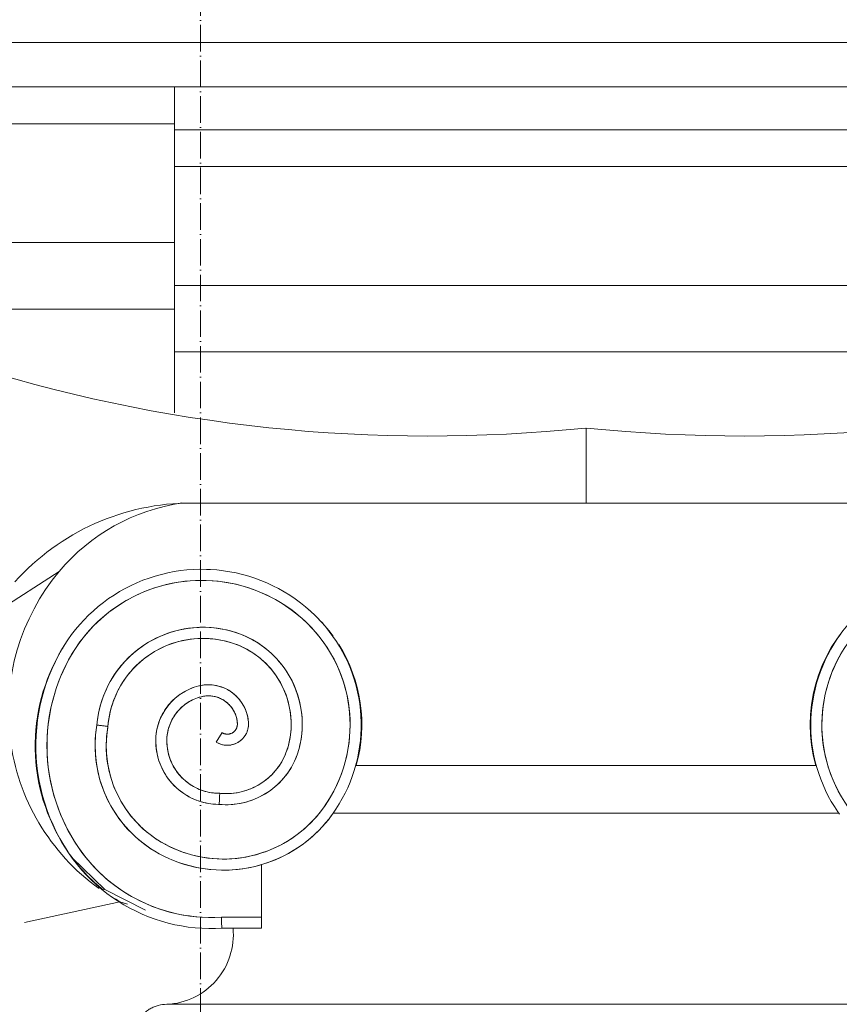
# Model space of a CAD drawing. Header units: millimetres. Extents: x -5998 to 62014, y -2232 to 8822.
# Tile 6 of 21: x -3255 to -2885, y 4164 to 4608. Entities that reach past the tile are written whole.
import ezdxf

# ---------------------------------------------------------------- set-up
doc = ezdxf.new("R2010")
doc.units = ezdxf.units.MM
doc.linetypes.add('_Traço - ponto', pattern=[16, 12, -2, 0, -2])
doc.layers.add('A-GENM', color=13, linetype='Continuous', lineweight=18)
doc.layers.add('S-GRID', color=1, linetype='Continuous', lineweight=9)

# ---------------------------------------------------------------- blocks, each defined once
blk = doc.blocks.new('Generic Models 17 - Generic Models 17-3093004-ELEVAÇÃO 3 - FACHADA DE IMPLANTAÇÃO')
at = {"layer": 'A-GENM'}
for p, q in [((-2814.05, 4577.98), (-3185.63, 4577.98)), ((-3185.63, 4577.98), (-3185.63, 4558.7)), ((-3185.63, 4542.04), (-3185.63, 4558.7)), ((-3185.63, 4558.7), (-2814.05, 4558.7)), ((-3185.63, 4488.47), (-3185.63, 4542.04)), ((-2814.05, 4542.04), (-3185.63, 4542.04)), ((-3185.63, 4458.47), (-3185.63, 4488.47)), ((-2814.05, 4488.47), (-3185.63, 4488.47)), ((-3185.63, 4458.47), (-3185.63, 4430.97)), ((-2814.05, 4458.47), (-3185.63, 4458.47)), ((-2999.84, 4390.26), (-2999.84, 4424.1)), ((-2999.84, 4424.1), (-2999.84, 4390.26)), ((-2817.41, 4390.26), (-3182.27, 4390.26)), ((-3177.82, 4390.26), (-2999.84, 4390.26)), ((-2999.84, 4390.26), (-2821.87, 4390.26)), ((-3273.65, 4336.12), (-3237.63, 4359.38)), ((-3166.77, 4282.39), (-3164.12, 4286.63)), ((-2895.91, 4271.88), (-3103.78, 4271.88)), ((-3103.52, 4271.88), (-2896.15, 4271.88)), ((-3114.11, 4250.38), (-2885.58, 4250.38)), ((-2885.76, 4250.33), (-3113.93, 4250.33)), ((-3146.31, 4203.42), (-3146.31, 4227.08)), ((-3210.2, 4210.28), (-3253.25, 4200.93)), ((-3206.82, 4209.21), (-3210.2, 4210.28)), ((-3146.33, 4203.42), (-3164.42, 4203.42)), ((-3146.31, 4203.42), (-3164.42, 4203.42)), ((-3164.25, 4198.42), (-3146.33, 4198.42)), ((-2814.05, 4164.06), (-3189.05, 4164.06))]:
    blk.add_line(p, q, dxfattribs=at)
at = {"layer": 'A-GENM', "flags": 128}
for points in [[(-3171.17, 4360.32), (-3174.1, 4360.35), (-3177.03, 4360.26), (-3179.95, 4360.05), (-3182.86, 4359.73), (-3185.76, 4359.29), (-3188.64, 4358.73), (-3191.49, 4358.06), (-3194.31, 4357.28), (-3197.1, 4356.38), (-3199.85, 4355.38), (-3202.56, 4354.26), (-3205.22, 4353.04), (-3207.83, 4351.71), (-3210.39, 4350.27), (-3212.89, 4348.74), (-3215.32, 4347.11), (-3217.69, 4345.38), (-3219.98, 4343.56), (-3222.2, 4341.65), (-3224.34, 4339.65), (-3226.4, 4337.57), (-3228.38, 4335.4), (-3230.27, 4333.16), (-3232.06, 4330.85), (-3233.77, 4328.46), (-3235.37, 4326.01), (-3236.88, 4323.5), (-3237.79, 4321.86)], [(-3122.12, 4339.5), (-3124.26, 4341.51), (-3126.47, 4343.43), (-3128.76, 4345.25), (-3131.12, 4346.99), (-3133.55, 4348.63), (-3136.04, 4350.17), (-3138.59, 4351.61), (-3141.2, 4352.94), (-3143.86, 4354.18), (-3146.57, 4355.3), (-3149.31, 4356.31), (-3152.1, 4357.22), (-3154.92, 4358.01), (-3157.77, 4358.69), (-3160.65, 4359.25), (-3163.54, 4359.7), (-3166.45, 4360.03), (-3169.38, 4360.25), (-3171.17, 4360.32)], [(-3233.38, 4319.49), (-3232.04, 4321.87), (-3230.6, 4324.19), (-3229.08, 4326.45), (-3227.46, 4328.65), (-3225.75, 4330.78), (-3223.96, 4332.84), (-3222.09, 4334.83), (-3220.15, 4336.74), (-3218.12, 4338.58), (-3216.03, 4340.33), (-3213.87, 4341.99), (-3211.64, 4343.57), (-3209.35, 4345.06), (-3207, 4346.46), (-3204.6, 4347.76), (-3202.15, 4348.96), (-3199.66, 4350.06), (-3197.12, 4351.07), (-3194.54, 4351.97), (-3191.93, 4352.76), (-3189.29, 4353.46), (-3186.62, 4354.04), (-3183.94, 4354.52), (-3181.23, 4354.89), (-3178.51, 4355.16), (-3175.79, 4355.31), (-3173.06, 4355.35), (-3171.32, 4355.33)], [(-3171.32, 4355.33), (-3168.59, 4355.19), (-3165.87, 4354.95), (-3163.16, 4354.6), (-3160.47, 4354.14), (-3157.8, 4353.57), (-3155.16, 4352.9), (-3152.54, 4352.12), (-3149.96, 4351.24), (-3147.41, 4350.25), (-3144.91, 4349.16), (-3142.45, 4347.98), (-3140.04, 4346.7), (-3137.68, 4345.32), (-3135.38, 4343.85), (-3133.14, 4342.29), (-3130.97, 4340.63), (-3128.86, 4338.9), (-3126.82, 4337.08), (-3125.61, 4335.93)], [(-3114.28, 4249.85), (-3112.71, 4252.12), (-3111.24, 4254.46), (-3109.86, 4256.85), (-3108.58, 4259.3), (-3107.39, 4261.79), (-3106.31, 4264.33), (-3105.33, 4266.91), (-3104.46, 4269.53), (-3103.69, 4272.19), (-3103.02, 4274.87), (-3102.47, 4277.57), (-3102.02, 4280.3), (-3101.68, 4283.04), (-3101.46, 4285.79), (-3101.34, 4288.55), (-3101.33, 4291.31), (-3101.43, 4294.07), (-3101.65, 4296.83), (-3101.97, 4299.57), (-3102.4, 4302.3), (-3102.95, 4305), (-3103.6, 4307.69), (-3104.35, 4310.34), (-3105.21, 4312.97), (-3106.18, 4315.56), (-3107.25, 4318.1), (-3108.42, 4320.6), (-3109.69, 4323.06), (-3111.05, 4325.46), (-3112.51, 4327.8), (-3114.07, 4330.08), (-3115.71, 4332.3), (-3117.44, 4334.46), (-3119.26, 4336.54), (-3121.16, 4338.54), (-3122.12, 4339.5)], [(-2884.82, 4331.18), (-2886.42, 4328.93), (-2887.93, 4326.62), (-2889.34, 4324.25), (-2890.66, 4321.82), (-2891.87, 4319.34), (-2892.99, 4316.81), (-2894.01, 4314.25), (-2894.92, 4311.64), (-2895.73, 4309), (-2896.43, 4306.33), (-2897.03, 4303.63), (-2897.52, 4300.91), (-2897.89, 4298.18), (-2898.16, 4295.43), (-2898.32, 4292.67), (-2898.37, 4289.91), (-2898.3, 4287.15), (-2898.13, 4284.39), (-2897.85, 4281.65), (-2897.45, 4278.91), (-2896.95, 4276.2), (-2896.34, 4273.5), (-2895.62, 4270.84), (-2894.8, 4268.2), (-2893.87, 4265.6), (-2892.84, 4263.04), (-2891.7, 4260.52), (-2890.47, 4258.05), (-2889.14, 4255.63), (-2887.71, 4253.26), (-2886.19, 4250.96), (-2885.41, 4249.85)], [(-3158.44, 4332), (-3160.28, 4332.53), (-3162.15, 4332.99), (-3164.03, 4333.38), (-3165.92, 4333.69), (-3167.83, 4333.93), (-3169.74, 4334.08), (-3171.66, 4334.17), (-3173.58, 4334.17), (-3175.5, 4334.1), (-3177.42, 4333.95), (-3179.33, 4333.73), (-3181.22, 4333.42), (-3183.11, 4333.05), (-3184.97, 4332.6), (-3186.82, 4332.07), (-3188.65, 4331.47), (-3190.45, 4330.8), (-3192.22, 4330.05), (-3193.96, 4329.24), (-3195.66, 4328.36), (-3197.33, 4327.41), (-3198.96, 4326.39), (-3200.55, 4325.31), (-3202.09, 4324.17), (-3203.59, 4322.96), (-3205.04, 4321.7), (-3206.43, 4320.38), (-3207.78, 4319.01), (-3209.06, 4317.58), (-3210.29, 4316.1), (-3211.46, 4314.58), (-3212.56, 4313.01), (-3213.61, 4311.39), (-3214.58, 4309.74), (-3215.49, 4308.05), (-3216.33, 4306.32), (-3217.11, 4304.56), (-3217.81, 4302.77), (-3218.43, 4300.96), (-3218.99, 4299.12), (-3219.47, 4297.26), (-3219.88, 4295.38), (-3220.21, 4293.49), (-3220.47, 4291.59), (-3220.61, 4290.06)], [(-3129.35, 4279.52), (-3128.94, 4281.21), (-3128.6, 4282.91), (-3128.33, 4284.63), (-3128.13, 4286.36), (-3128, 4288.09), (-3127.94, 4289.83), (-3127.95, 4291.56), (-3128.02, 4293.3), (-3128.17, 4295.03), (-3128.38, 4296.76), (-3128.67, 4298.47), (-3129.02, 4300.17), (-3129.44, 4301.86), (-3129.93, 4303.53), (-3130.48, 4305.18), (-3131.1, 4306.8), (-3131.78, 4308.4), (-3132.53, 4309.97), (-3133.34, 4311.51), (-3134.21, 4313.01), (-3135.14, 4314.48), (-3136.12, 4315.91), (-3137.17, 4317.3), (-3138.27, 4318.65), (-3139.42, 4319.95), (-3140.62, 4321.2), (-3141.87, 4322.41), (-3143.17, 4323.56), (-3144.52, 4324.67), (-3145.9, 4325.71), (-3147.33, 4326.7), (-3148.8, 4327.64), (-3150.3, 4328.51), (-3151.84, 4329.32), (-3153.4, 4330.07), (-3155, 4330.76), (-3156.62, 4331.38), (-3158.27, 4331.94), (-3158.44, 4332)], [(-3125.61, 4335.93), (-3123.82, 4334.1), (-3122.1, 4332.2), (-3120.45, 4330.24), (-3118.89, 4328.21), (-3117.4, 4326.12), (-3116.01, 4323.97), (-3114.69, 4321.77), (-3113.47, 4319.52), (-3112.34, 4317.22), (-3111.3, 4314.88), (-3110.36, 4312.5), (-3109.51, 4310.08), (-3108.76, 4307.63), (-3108.11, 4305.15), (-3107.56, 4302.65), (-3107.11, 4300.13), (-3106.76, 4297.59), (-3106.51, 4295.04), (-3106.36, 4292.49), (-3106.32, 4289.93), (-3106.38, 4287.36), (-3106.54, 4284.81), (-3106.8, 4282.26), (-3107.17, 4279.72), (-3107.63, 4277.2), (-3108.2, 4274.71), (-3108.87, 4272.23), (-3109.63, 4269.79), (-3110.49, 4267.37), (-3111.45, 4265), (-3112.5, 4262.66), (-3113.64, 4260.37), (-3114.88, 4258.13), (-3116.2, 4255.93), (-3117.61, 4253.79), (-3118.34, 4252.76)], [(-2885.45, 4259.26), (-2886.64, 4261.53), (-2887.73, 4263.84), (-2888.74, 4266.2), (-2889.64, 4268.59), (-2890.46, 4271.02), (-2891.17, 4273.48), (-2891.79, 4275.97), (-2892.3, 4278.48), (-2892.72, 4281.01), (-2893.03, 4283.55), (-2893.24, 4286.1), (-2893.35, 4288.66), (-2893.36, 4291.23), (-2893.26, 4293.79), (-2893.06, 4296.34), (-2892.76, 4298.88), (-2892.36, 4301.41), (-2891.86, 4303.93), (-2891.26, 4306.42), (-2890.55, 4308.88), (-2889.76, 4311.31), (-2888.86, 4313.71), (-2887.87, 4316.07), (-2886.78, 4318.4), (-2885.61, 4320.67), (-2884.34, 4322.9)], [(-3215.65, 4289.43), (-3215.48, 4291.15), (-3215.25, 4292.85), (-3214.95, 4294.54), (-3214.58, 4296.23), (-3214.14, 4297.89), (-3213.64, 4299.54), (-3213.07, 4301.16), (-3212.44, 4302.76), (-3211.74, 4304.33), (-3210.98, 4305.88), (-3210.17, 4307.39), (-3209.29, 4308.87), (-3208.35, 4310.32), (-3207.35, 4311.72), (-3206.3, 4313.08), (-3205.2, 4314.4), (-3204.04, 4315.68), (-3202.84, 4316.91), (-3201.58, 4318.08), (-3200.28, 4319.21), (-3198.94, 4320.29), (-3197.55, 4321.31), (-3196.13, 4322.27), (-3194.67, 4323.18), (-3193.17, 4324.02), (-3191.64, 4324.81), (-3190.08, 4325.53), (-3188.49, 4326.2), (-3186.87, 4326.79), (-3185.24, 4327.33), (-3183.58, 4327.79), (-3181.91, 4328.19), (-3180.22, 4328.52), (-3178.52, 4328.79), (-3176.81, 4328.99), (-3175.09, 4329.11), (-3173.37, 4329.17), (-3171.65, 4329.16), (-3169.93, 4329.09), (-3168.22, 4328.94), (-3166.51, 4328.72), (-3164.81, 4328.44), (-3163.13, 4328.09), (-3161.46, 4327.67), (-3159.93, 4327.22)], [(-3159.93, 4327.22), (-3158.47, 4326.74), (-3157.03, 4326.19), (-3155.62, 4325.59), (-3154.23, 4324.93), (-3152.86, 4324.21), (-3151.53, 4323.45), (-3150.23, 4322.63), (-3148.96, 4321.75), (-3147.73, 4320.83), (-3146.54, 4319.86), (-3145.38, 4318.85), (-3144.27, 4317.78), (-3143.2, 4316.68), (-3142.18, 4315.53), (-3141.2, 4314.34), (-3140.27, 4313.12), (-3139.4, 4311.85), (-3138.57, 4310.56), (-3137.79, 4309.23), (-3137.07, 4307.87), (-3136.41, 4306.48), (-3135.79, 4305.07), (-3135.24, 4303.64), (-3134.75, 4302.18), (-3134.31, 4300.71), (-3133.93, 4299.22), (-3133.61, 4297.71), (-3133.35, 4296.19), (-3133.16, 4294.67), (-3133.02, 4293.14), (-3132.95, 4291.6), (-3132.94, 4290.06), (-3132.99, 4288.53), (-3133.1, 4286.99), (-3133.27, 4285.46), (-3133.5, 4283.94), (-3133.79, 4282.43), (-3134.15, 4280.94), (-3134.19, 4280.78)], [(-3237.79, 4321.86), (-3239.37, 4318.78), (-3240.82, 4315.64), (-3242.15, 4312.45), (-3243.36, 4309.2), (-3244.43, 4305.91), (-3245.36, 4302.58), (-3246.17, 4299.21), (-3246.84, 4295.81), (-3247.37, 4292.39), (-3247.77, 4288.95), (-3248.02, 4285.5), (-3248.14, 4282.04), (-3248.12, 4278.58), (-3247.96, 4275.12), (-3247.67, 4271.67), (-3247.24, 4268.24), (-3246.66, 4264.82), (-3245.96, 4261.44), (-3245.12, 4258.08), (-3244.14, 4254.76), (-3243.03, 4251.48), (-3241.8, 4248.24), (-3240.43, 4245.06), (-3238.94, 4241.94), (-3237.32, 4238.88), (-3235.59, 4235.88), (-3233.73, 4232.96), (-3233.08, 4231.99)], [(-3228.95, 4234.81), (-3230.73, 4237.54), (-3232.41, 4240.33), (-3233.97, 4243.2), (-3235.41, 4246.12), (-3236.74, 4249.1), (-3237.95, 4252.13), (-3239.03, 4255.21), (-3239.99, 4258.32), (-3240.83, 4261.48), (-3241.54, 4264.66), (-3242.12, 4267.87), (-3242.57, 4271.1), (-3242.9, 4274.35), (-3243.09, 4277.6), (-3243.15, 4280.86), (-3243.08, 4284.12), (-3242.88, 4287.38), (-3242.56, 4290.62), (-3242.1, 4293.85), (-3241.51, 4297.06), (-3240.8, 4300.24), (-3239.96, 4303.4), (-3238.99, 4306.51), (-3237.9, 4309.59), (-3236.69, 4312.61), (-3235.35, 4315.59), (-3233.9, 4318.51), (-3233.38, 4319.49)], [(-3174.68, 4307.72), (-3175.66, 4307.45), (-3176.64, 4307.14), (-3177.6, 4306.8), (-3178.55, 4306.41), (-3179.48, 4305.99), (-3180.39, 4305.54), (-3181.29, 4305.04), (-3182.16, 4304.51), (-3183.02, 4303.95), (-3183.85, 4303.35), (-3184.65, 4302.72), (-3185.43, 4302.06), (-3186.18, 4301.37), (-3186.91, 4300.64), (-3187.6, 4299.89), (-3188.26, 4299.12), (-3188.9, 4298.31), (-3189.5, 4297.48), (-3190.06, 4296.63), (-3190.59, 4295.76), (-3191.09, 4294.87), (-3191.55, 4293.95), (-3191.97, 4293.02), (-3192.36, 4292.07), (-3192.7, 4291.11), (-3193.01, 4290.14), (-3193.28, 4289.15), (-3193.51, 4288.16), (-3193.7, 4287.15), (-3193.85, 4286.14), (-3193.96, 4285.12), (-3194.03, 4284.1), (-3194.05, 4283.08), (-3194.05, 4282.92)], [(-3152.22, 4290.79), (-3152.26, 4291.51), (-3152.33, 4292.23), (-3152.42, 4292.95), (-3152.55, 4293.66), (-3152.7, 4294.37), (-3152.89, 4295.07), (-3153.1, 4295.76), (-3153.33, 4296.45), (-3153.6, 4297.12), (-3153.89, 4297.78), (-3154.21, 4298.43), (-3154.55, 4299.07), (-3154.92, 4299.69), (-3155.31, 4300.3), (-3155.73, 4300.89), (-3156.17, 4301.47), (-3156.64, 4302.02), (-3157.12, 4302.56), (-3157.63, 4303.08), (-3158.15, 4303.57), (-3158.7, 4304.05), (-3159.26, 4304.5), (-3159.85, 4304.93), (-3160.45, 4305.34), (-3161.06, 4305.72), (-3161.69, 4306.07), (-3162.33, 4306.41), (-3162.99, 4306.71), (-3163.66, 4306.99), (-3164.34, 4307.24), (-3165.02, 4307.47), (-3165.72, 4307.66), (-3166.42, 4307.83), (-3167.13, 4307.97), (-3167.85, 4308.09), (-3168.57, 4308.17), (-3169.29, 4308.23), (-3170.01, 4308.25), (-3170.74, 4308.25), (-3171.46, 4308.22), (-3172.18, 4308.16), (-3172.9, 4308.07), (-3173.61, 4307.95), (-3174.32, 4307.8), (-3174.68, 4307.72)], [(-3189.05, 4282.92), (-3189.04, 4283.74), (-3188.99, 4284.56), (-3188.9, 4285.38), (-3188.79, 4286.19), (-3188.64, 4287), (-3188.46, 4287.8), (-3188.25, 4288.6), (-3188.01, 4289.38), (-3187.73, 4290.16), (-3187.43, 4290.92), (-3187.09, 4291.67), (-3186.73, 4292.41), (-3186.34, 4293.13), (-3185.91, 4293.84), (-3185.46, 4294.53), (-3184.98, 4295.19), (-3184.48, 4295.84), (-3183.95, 4296.47), (-3183.4, 4297.08), (-3182.82, 4297.66), (-3182.22, 4298.23), (-3181.59, 4298.76), (-3180.95, 4299.27), (-3180.28, 4299.76), (-3179.6, 4300.22), (-3178.9, 4300.65), (-3178.18, 4301.05), (-3177.45, 4301.42), (-3176.7, 4301.77), (-3175.94, 4302.08), (-3175.17, 4302.36), (-3174.39, 4302.61), (-3173.6, 4302.83), (-3173.47, 4302.86)], [(-3173.47, 4302.86), (-3172.96, 4302.98), (-3172.44, 4303.08), (-3171.92, 4303.15), (-3171.4, 4303.21), (-3170.88, 4303.24), (-3170.36, 4303.25), (-3169.83, 4303.25), (-3169.31, 4303.22), (-3168.79, 4303.17), (-3168.27, 4303.1), (-3167.75, 4303), (-3167.24, 4302.89), (-3166.74, 4302.76), (-3166.23, 4302.61), (-3165.74, 4302.43), (-3165.25, 4302.24), (-3164.77, 4302.03), (-3164.3, 4301.8), (-3163.84, 4301.55), (-3163.39, 4301.28), (-3162.95, 4301), (-3162.53, 4300.7), (-3162.11, 4300.38), (-3161.71, 4300.04), (-3161.32, 4299.69), (-3160.95, 4299.32), (-3160.59, 4298.94), (-3160.24, 4298.55), (-3159.92, 4298.14), (-3159.61, 4297.72), (-3159.31, 4297.28), (-3159.04, 4296.84), (-3158.78, 4296.38), (-3158.54, 4295.92), (-3158.32, 4295.44), (-3158.12, 4294.96), (-3157.93, 4294.47), (-3157.77, 4293.97), (-3157.63, 4293.46), (-3157.51, 4292.96), (-3157.41, 4292.44), (-3157.33, 4291.92), (-3157.27, 4291.4), (-3157.23, 4290.88), (-3157.21, 4290.62)], [(-3220.61, 4290.06), (-3220.94, 4287.86), (-3221.19, 4285.65), (-3221.34, 4283.44), (-3221.4, 4281.22), (-3221.38, 4279), (-3221.26, 4276.78), (-3221.06, 4274.57), (-3220.77, 4272.36), (-3220.39, 4270.18), (-3219.93, 4268), (-3219.37, 4265.85), (-3218.74, 4263.72), (-3218.01, 4261.62), (-3217.21, 4259.55), (-3216.32, 4257.52), (-3215.35, 4255.52), (-3214.31, 4253.56), (-3213.18, 4251.65), (-3211.98, 4249.78), (-3210.7, 4247.96), (-3209.36, 4246.19), (-3207.94, 4244.48), (-3206.46, 4242.83), (-3204.91, 4241.24), (-3203.3, 4239.71), (-3201.63, 4238.24), (-3199.9, 4236.85), (-3198.12, 4235.52), (-3196.29, 4234.27), (-3194.41, 4233.09), (-3192.48, 4231.99), (-3192.23, 4231.85)], [(-3189.85, 4236.25), (-3191.61, 4237.24), (-3193.33, 4238.31), (-3195, 4239.44), (-3196.63, 4240.64), (-3198.21, 4241.9), (-3199.74, 4243.22), (-3201.21, 4244.61), (-3202.63, 4246.05), (-3203.98, 4247.55), (-3205.28, 4249.1), (-3206.51, 4250.7), (-3207.68, 4252.35), (-3208.78, 4254.04), (-3209.82, 4255.78), (-3210.78, 4257.56), (-3211.67, 4259.37), (-3212.49, 4261.22), (-3213.23, 4263.1), (-3213.9, 4265.01), (-3214.49, 4266.94), (-3215, 4268.9), (-3215.43, 4270.87), (-3215.79, 4272.86), (-3216.06, 4274.86), (-3216.26, 4276.87), (-3216.37, 4278.89), (-3216.4, 4280.91), (-3216.36, 4282.93), (-3216.23, 4284.95), (-3216.02, 4286.96), (-3215.73, 4288.96), (-3215.65, 4289.43)], [(-3166.77, 4282.39), (-3166.45, 4282.19), (-3166.11, 4282.01), (-3165.77, 4281.84), (-3165.42, 4281.69), (-3165.07, 4281.55), (-3164.71, 4281.42), (-3164.35, 4281.31), (-3163.98, 4281.21), (-3163.61, 4281.13), (-3163.23, 4281.06), (-3162.86, 4281.01), (-3162.48, 4280.97), (-3162.1, 4280.95), (-3161.72, 4280.94), (-3161.33, 4280.95), (-3160.95, 4280.97), (-3160.58, 4281.01), (-3160.2, 4281.06), (-3159.82, 4281.13), (-3159.45, 4281.22), (-3159.09, 4281.32), (-3158.72, 4281.43), (-3158.36, 4281.56), (-3158.01, 4281.7), (-3157.66, 4281.85), (-3157.32, 4282.02), (-3156.99, 4282.21), (-3156.66, 4282.4), (-3156.34, 4282.61), (-3156.03, 4282.83), (-3155.73, 4283.07), (-3155.44, 4283.31), (-3155.16, 4283.57), (-3154.89, 4283.84), (-3154.63, 4284.12), (-3154.38, 4284.41), (-3154.15, 4284.7), (-3153.92, 4285.01), (-3153.71, 4285.33), (-3153.51, 4285.65), (-3153.33, 4285.99), (-3153.16, 4286.32), (-3153, 4286.67), (-3152.85, 4287.02), (-3152.72, 4287.38), (-3152.61, 4287.74), (-3152.51, 4288.11), (-3152.42, 4288.48), (-3152.35, 4288.86), (-3152.29, 4289.23), (-3152.25, 4289.61), (-3152.22, 4289.99), (-3152.21, 4290.37), (-3152.22, 4290.75), (-3152.22, 4290.79)], [(-3157.21, 4290.62), (-3157.21, 4290.44), (-3157.22, 4290.26), (-3157.23, 4290.08), (-3157.25, 4289.9), (-3157.27, 4289.72), (-3157.31, 4289.54), (-3157.35, 4289.36), (-3157.39, 4289.19), (-3157.45, 4289.02), (-3157.51, 4288.85), (-3157.58, 4288.68), (-3157.65, 4288.51), (-3157.73, 4288.35), (-3157.82, 4288.19), (-3157.91, 4288.04), (-3158.01, 4287.89), (-3158.12, 4287.74), (-3158.23, 4287.6), (-3158.35, 4287.46), (-3158.47, 4287.33), (-3158.6, 4287.2), (-3158.73, 4287.08), (-3158.87, 4286.96), (-3159.01, 4286.85), (-3159.16, 4286.74), (-3159.31, 4286.64), (-3159.46, 4286.55), (-3159.62, 4286.46), (-3159.78, 4286.38), (-3159.95, 4286.31), (-3160.11, 4286.24), (-3160.28, 4286.18), (-3160.46, 4286.12), (-3160.63, 4286.08), (-3160.81, 4286.04), (-3160.98, 4286), (-3161.16, 4285.98), (-3161.34, 4285.96), (-3161.52, 4285.95), (-3161.7, 4285.94), (-3161.88, 4285.94), (-3162.07, 4285.95), (-3162.25, 4285.97), (-3162.42, 4285.99), (-3162.6, 4286.03), (-3162.78, 4286.06), (-3162.95, 4286.11), (-3163.13, 4286.16), (-3163.3, 4286.22), (-3163.47, 4286.29), (-3163.63, 4286.36), (-3163.79, 4286.44), (-3163.95, 4286.53), (-3164.11, 4286.62), (-3164.12, 4286.63)], [(-3194.05, 4282.92), (-3194.03, 4281.77), (-3193.96, 4280.63), (-3193.85, 4279.49), (-3193.69, 4278.35), (-3193.48, 4277.23), (-3193.23, 4276.11), (-3192.94, 4275), (-3192.6, 4273.91), (-3192.22, 4272.83), (-3191.79, 4271.76), (-3191.32, 4270.72), (-3190.82, 4269.69), (-3190.27, 4268.68), (-3189.68, 4267.7), (-3189.05, 4266.74), (-3188.38, 4265.81), (-3187.68, 4264.9), (-3186.94, 4264.03), (-3186.17, 4263.18), (-3185.36, 4262.37), (-3184.53, 4261.59), (-3183.66, 4260.84), (-3182.76, 4260.13), (-3181.84, 4259.45), (-3180.88, 4258.81), (-3179.91, 4258.21), (-3178.91, 4257.65), (-3177.89, 4257.13), (-3176.85, 4256.65), (-3175.79, 4256.22), (-3174.71, 4255.82), (-3173.62, 4255.47), (-3172.52, 4255.17), (-3171.4, 4254.9), (-3170.28, 4254.69), (-3169.14, 4254.52), (-3168, 4254.39), (-3166.86, 4254.31), (-3165.72, 4254.27), (-3165.41, 4254.27)], [(-3165.18, 4259.27), (-3166.12, 4259.28), (-3167.07, 4259.33), (-3168.01, 4259.41), (-3168.95, 4259.54), (-3169.88, 4259.7), (-3170.8, 4259.89), (-3171.72, 4260.13), (-3172.63, 4260.4), (-3173.52, 4260.71), (-3174.4, 4261.05), (-3175.27, 4261.43), (-3176.12, 4261.84), (-3176.95, 4262.28), (-3177.77, 4262.76), (-3178.57, 4263.27), (-3179.34, 4263.81), (-3180.09, 4264.39), (-3180.82, 4264.99), (-3181.53, 4265.62), (-3182.21, 4266.28), (-3182.86, 4266.96), (-3183.48, 4267.67), (-3184.08, 4268.41), (-3184.64, 4269.17), (-3185.18, 4269.95), (-3185.68, 4270.75), (-3186.15, 4271.57), (-3186.59, 4272.41), (-3186.99, 4273.26), (-3187.36, 4274.13), (-3187.69, 4275.02), (-3187.99, 4275.92), (-3188.25, 4276.82), (-3188.48, 4277.74), (-3188.67, 4278.67), (-3188.82, 4279.6), (-3188.93, 4280.54), (-3189.01, 4281.49), (-3189.05, 4282.43), (-3189.05, 4282.92)], [(-3165.41, 4254.27), (-3164.05, 4254.17), (-3162.69, 4254.13), (-3161.33, 4254.14), (-3159.97, 4254.2), (-3158.62, 4254.32), (-3157.27, 4254.49), (-3155.93, 4254.71), (-3154.6, 4254.99), (-3153.28, 4255.33), (-3151.97, 4255.71), (-3150.69, 4256.15), (-3149.42, 4256.64), (-3148.17, 4257.17), (-3146.94, 4257.76), (-3145.74, 4258.4), (-3144.56, 4259.08), (-3143.42, 4259.81), (-3142.3, 4260.59), (-3141.21, 4261.41), (-3140.16, 4262.27), (-3139.15, 4263.17), (-3138.17, 4264.12), (-3137.22, 4265.1), (-3136.32, 4266.12), (-3135.46, 4267.17), (-3134.65, 4268.26), (-3133.88, 4269.38), (-3133.15, 4270.53), (-3132.47, 4271.71), (-3131.84, 4272.91), (-3131.25, 4274.14), (-3130.72, 4275.39), (-3130.23, 4276.66), (-3129.8, 4277.95), (-3129.42, 4279.25), (-3129.35, 4279.52)], [(-3134.19, 4280.78), (-3134.5, 4279.67), (-3134.86, 4278.57), (-3135.27, 4277.48), (-3135.71, 4276.41), (-3136.2, 4275.36), (-3136.73, 4274.33), (-3137.31, 4273.32), (-3137.92, 4272.33), (-3138.57, 4271.37), (-3139.26, 4270.44), (-3139.98, 4269.53), (-3140.75, 4268.66), (-3141.54, 4267.81), (-3142.37, 4267), (-3143.23, 4266.22), (-3144.12, 4265.48), (-3145.04, 4264.77), (-3145.99, 4264.11), (-3146.96, 4263.47), (-3147.96, 4262.88), (-3148.98, 4262.33), (-3150.02, 4261.82), (-3151.09, 4261.36), (-3152.17, 4260.93), (-3153.26, 4260.55), (-3154.37, 4260.21), (-3155.49, 4259.92), (-3156.63, 4259.67), (-3157.77, 4259.47), (-3158.92, 4259.31), (-3160.07, 4259.2), (-3161.23, 4259.14), (-3162.39, 4259.12), (-3163.55, 4259.15), (-3164.71, 4259.23), (-3165.18, 4259.27)], [(-3118.34, 4252.76), (-3119.67, 4250.98), (-3121.07, 4249.26), (-3122.54, 4247.59), (-3124.08, 4245.98), (-3125.68, 4244.44), (-3127.33, 4242.96), (-3129.05, 4241.55), (-3130.82, 4240.2), (-3132.65, 4238.93), (-3134.52, 4237.74), (-3136.44, 4236.62), (-3138.4, 4235.58), (-3140.41, 4234.61), (-3142.45, 4233.73), (-3144.52, 4232.93), (-3146.62, 4232.21), (-3148.76, 4231.58), (-3150.91, 4231.04), (-3153.08, 4230.58), (-3155.28, 4230.2), (-3157.48, 4229.92), (-3159.69, 4229.72), (-3161.91, 4229.62), (-3164.14, 4229.6), (-3166.36, 4229.67), (-3168.58, 4229.83), (-3170.78, 4230.08), (-3172.98, 4230.41), (-3175.16, 4230.84), (-3177.33, 4231.35), (-3179.47, 4231.94), (-3181.58, 4232.63), (-3183.67, 4233.39), (-3185.72, 4234.24), (-3187.74, 4235.17), (-3189.72, 4236.18), (-3189.85, 4236.25)], [(-3192.23, 4231.85), (-3190.07, 4230.74), (-3187.87, 4229.72), (-3185.64, 4228.79), (-3183.36, 4227.95), (-3181.06, 4227.2), (-3178.73, 4226.55), (-3176.37, 4225.98), (-3173.99, 4225.51), (-3171.6, 4225.14), (-3169.19, 4224.87), (-3166.78, 4224.68), (-3164.36, 4224.6), (-3161.93, 4224.62), (-3159.51, 4224.73), (-3157.1, 4224.93), (-3154.7, 4225.24), (-3152.31, 4225.64), (-3149.93, 4226.13), (-3147.58, 4226.72), (-3145.26, 4227.4), (-3142.96, 4228.18), (-3140.7, 4229.04), (-3138.48, 4230), (-3136.29, 4231.04), (-3134.15, 4232.17), (-3132.05, 4233.39), (-3130.01, 4234.69), (-3128.01, 4236.07), (-3126.08, 4237.52), (-3124.2, 4239.06), (-3122.39, 4240.66), (-3120.64, 4242.34), (-3118.97, 4244.09), (-3117.36, 4245.9), (-3115.83, 4247.78), (-3114.37, 4249.72), (-3114.28, 4249.85)], [(-3164.42, 4203.42), (-3167.31, 4203.29), (-3170.2, 4203.27), (-3173.09, 4203.37), (-3175.98, 4203.58), (-3178.85, 4203.91), (-3181.71, 4204.35), (-3184.55, 4204.91), (-3187.37, 4205.58), (-3190.15, 4206.36), (-3192.9, 4207.25), (-3195.62, 4208.25), (-3198.29, 4209.36), (-3200.92, 4210.58), (-3203.49, 4211.9), (-3206.01, 4213.32), (-3208.47, 4214.84), (-3210.87, 4216.46), (-3213.2, 4218.18), (-3215.46, 4219.98), (-3217.65, 4221.88), (-3219.76, 4223.86), (-3221.79, 4225.92), (-3223.73, 4228.06), (-3225.59, 4230.28), (-3227.36, 4232.57), (-3228.95, 4234.81)], [(-3233.08, 4231.99), (-3231.28, 4229.47), (-3229.39, 4227.02), (-3227.4, 4224.65), (-3225.31, 4222.37), (-3223.14, 4220.17), (-3220.88, 4218.05), (-3218.54, 4216.03), (-3216.11, 4214.11), (-3213.62, 4212.28), (-3211.05, 4210.56), (-3208.42, 4208.94), (-3205.72, 4207.42), (-3202.96, 4206.02), (-3200.15, 4204.72), (-3197.29, 4203.54), (-3194.39, 4202.48), (-3191.44, 4201.53), (-3188.46, 4200.7), (-3185.45, 4199.99), (-3182.42, 4199.4), (-3179.36, 4198.93), (-3176.29, 4198.59), (-3173.2, 4198.36), (-3170.11, 4198.27), (-3167.01, 4198.29), (-3164.25, 4198.42)], [(-3198.64, 4206.61), (-3217.07, 4215.84), (-3231.87, 4230.32), (-3232.13, 4230.67), (-3232.39, 4231.02), (-3232.65, 4231.38), (-3232.9, 4231.74), (-3233.07, 4231.97)], [(-3146.31, 4198.42), (-3146.31, 4198.5), (-3146.31, 4198.75), (-3146.31, 4199.15), (-3146.31, 4199.67), (-3146.31, 4200.27), (-3146.31, 4200.92), (-3146.31, 4201.57), (-3146.31, 4202.17), (-3146.31, 4202.69), (-3146.31, 4203.08), (-3146.31, 4203.33), (-3146.31, 4203.42)]]:
    blk.add_lwpolyline(points, dxfattribs=at)
at = {"layer": 'A-GENM'}
for centre, radius, start, end in [((-3070.77, 5111.29), 690.84, 252.10289, 275.89299), ((-2928.91, 5111.29), 690.84, 264.10701, 287.89711), ((-3177.82, 4282.9), 107.36, 90, 138.0753), ((-3169.46, 4302.26), 88.94, 98.2795, 140.0387), ((-3162.21, 4296.18), 98.39, 140.0387, 234.3083), ((-3173.31, 4287.1), 68.25, 88.3286, 151.6714), ((-3173.31, 4287.1), 68.25, 45.6714, 88.3286), ((-3173.13, 4285.96), 73.95, 46.3877, 50.161), ((-3169.07, 4290.22), 68.06, 35.9011, 46.3877), ((-2830.61, 4290.22), 68.06, 133.6123, 195.6371), ((-3172.75, 4286.15), 48.02, 72.6619, 175.3381), ((-3171.39, 4290.52), 43.45, 43.554, 72.6619), ((-3170.37, 4290.11), 64.05, 324.3286, 45.6714), ((-2829.32, 4290.11), 64.05, 134.3286, 215.6714), ((-3172.75, 4286.15), 43.02, 72.6619, 175.6283), ((-3173.13, 4285.96), 73.95, 147.1118, 150.9552), ((-3171.39, 4290.52), 38.45, 345.3381, 72.6619), ((-3169.07, 4290.22), 68.06, 344.3629, 32.1963), ((-3163.64, 4280.69), 84.81, 150.9552, 215.0448), ((-3161.6, 4280.79), 81.55, 151.6714, 214.3286), ((-3171.39, 4290.52), 43.45, 345.3381, 42.9934), ((-3168.49, 4282.92), 25.56, 104, 180), ((-3170.3, 4290.16), 18.09, 2, 104), ((-3168.49, 4282.92), 20.56, 104, 180), ((-3170.3, 4290.16), 13.09, 2, 104), ((-3165.88, 4280.73), 55.53, 170.3286, 241.6714), ((-3165.88, 4280.73), 50.53, 170.0796, 241.6714), ((-3161.73, 4290.46), 9.52, 238, 2), ((-3161.73, 4290.46), 4.52, 279.3333, 320.6667), ((-3161.73, 4290.46), 4.52, 349.8478, 2), ((-3165.41, 4282.92), 28.65, 180, 270), ((-3165.41, 4282.92), 23.65, 180, 270.5603), ((-3161.73, 4290.46), 4.52, 238, 250.1522), ((-3162.24, 4288.12), 34, 264.6619, 345.3381), ((-3162.24, 4288.12), 29, 264.1975, 345.3381), ((-3163.48, 4285.17), 55.57, 241.6714, 324.3286), ((-3163.49, 4285.17), 60.58, 307.5509, 323.3771), ((-3169.21, 4275.6), 72.34, 214.3286, 273.7962), ((-3163.49, 4285.17), 60.58, 286.4667, 303.3114), ((-3168.13, 4277.54), 79.33, 215.0448, 231.4413), ((-3163.48, 4285.17), 60.57, 241.6714, 286.4652), ((-3168.13, 4277.54), 79.33, 236.1974, 237.973), ((-3162.21, 4296.18), 98.39, 239.53, 240.8094), ((-3190.51, 4195.5), 31.48, 272.6494, 5.318)]:
    blk.add_arc(centre, radius, start, end, dxfattribs=at)
for points in [[(-3215.65, 4289.43), (-3215.65, 4289.43), (-3215.75, 4289.45), (-3216.19, 4289.5), (-3216.86, 4289.59), (-3217.69, 4289.69), (-3218.57, 4289.8), (-3219.4, 4289.9), (-3220.07, 4289.99), (-3220.51, 4290.04), (-3220.61, 4290.06), (-3220.61, 4290.06)], [(-3165.18, 4259.27), (-3165.18, 4259.27), (-3165.18, 4259.17), (-3165.2, 4258.72), (-3165.23, 4258.05), (-3165.27, 4257.22), (-3165.31, 4256.33), (-3165.35, 4255.5), (-3165.38, 4254.82), (-3165.4, 4254.37), (-3165.41, 4254.27), (-3165.41, 4254.27)], [(-3164.25, 4198.42), (-3164.25, 4198.42), (-3164.26, 4198.52), (-3164.27, 4198.96), (-3164.29, 4199.64), (-3164.32, 4200.48), (-3164.35, 4201.36), (-3164.38, 4202.2), (-3164.4, 4202.87), (-3164.41, 4203.32), (-3164.42, 4203.42), (-3164.42, 4203.42)]]:
    blk.add_open_spline(points, degree=3, dxfattribs=at)
blk.add_open_spline([(-3189.05, 4134.06), (-3190.36, 4134.06), (-3192.33, 4134.32), (-3194.81, 4135.16), (-3196.28, 4135.89), (-3197.39, 4136.58), (-3198.46, 4137.34), (-3199.44, 4138.21), (-3200.34, 4139.16), (-3201.17, 4140.17), (-3202.08, 4141.54), (-3202.95, 4143.3), (-3203.79, 4145.79), (-3204.23, 4149.06), (-3203.79, 4152.33), (-3202.95, 4154.82), (-3202.08, 4156.58), (-3201.17, 4157.94), (-3200.34, 4158.96), (-3199.44, 4159.91), (-3198.21, 4160.99), (-3196.85, 4161.9), (-3195.69, 4162.52), (-3194.5, 4163.06), (-3192.33, 4163.8), (-3190.36, 4164.06), (-3189.05, 4164.06)], degree=3, knots=[0, 0, 0, 0, 0.083333, 0.125, 0.166667, 0.1875, 0.208333, 0.25, 0.270833, 0.291667, 0.333333, 0.375, 0.416667, 0.5, 0.583333, 0.625, 0.666667, 0.708333, 0.729167, 0.75, 0.791667, 0.833333, 0.854167, 0.875, 0.916667, 1, 1, 1, 1], dxfattribs=at)
blk = doc.blocks.new('ORNAMENTO 2 - ORNAMENTO 2-4325827-ELEVAÇÃO 3 - FACHADA DE IMPLANTAÇÃO')
at = {"layer": 'A-GENM'}
for p, q in [((2031.11, 4597.98), (-3449, 4597.98)), ((2031.11, 4577.98), (-3419, 4577.98)), ((-3185.63, 4561.32), (-3369.99, 4561.32)), ((-3185.63, 4507.75), (-3369.99, 4507.75)), ((-3185.63, 4477.75), (-3359.61, 4477.75))]:
    blk.add_line(p, q, dxfattribs=at)

msp = doc.modelspace()

# ---------------------------------------------------------------- linework, layer by layer
at = {"layer": 'S-GRID', "linetype": '_Traço - ponto'}
msp.add_line((-3173.89, -2232.42), (-3173.89, 8028.48), dxfattribs=at)

# ---------------------------------------------------------------- block references
at = {"layer": 'A-GENM'}
for name in ['Generic Models 17 - Generic Models 17-3093004-ELEVAÇÃO 3 - FACHADA DE IMPLANTAÇÃO', 'ORNAMENTO 2 - ORNAMENTO 2-4325827-ELEVAÇÃO 3 - FACHADA DE IMPLANTAÇÃO']:
    msp.add_blockref(name, (0, 0), dxfattribs=at)

doc.saveas('drawing.dxf')
